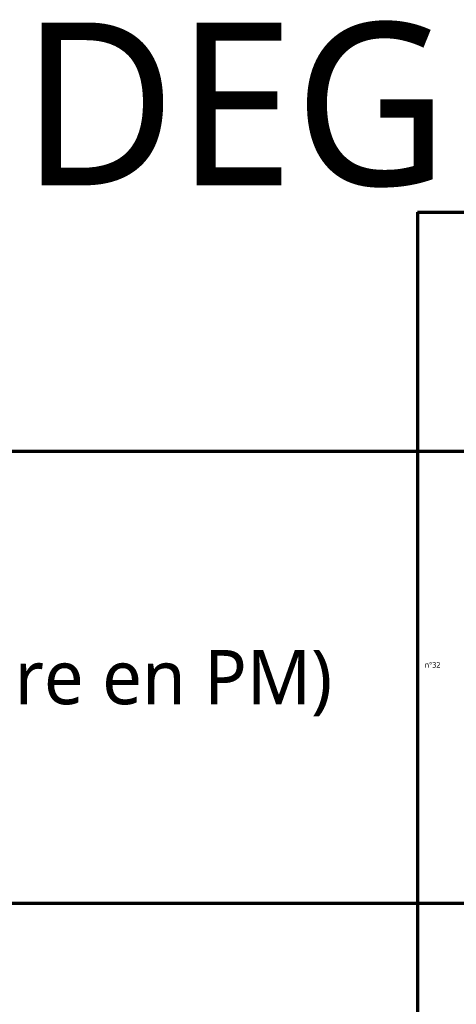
# Model space of a CAD drawing. Header units: millimetres. Extents: x -3314 to 21255525, y -15000 to 1735000.
# Tile 88 of 109: x 28219 to 29023, y 11164 to 12978. Entities that reach past the tile are written whole.
import ezdxf

# ---------------------------------------------------------------- set-up
doc = ezdxf.new("R2010")
doc.units = ezdxf.units.MM
doc.linetypes.add('CONTINU', pattern=[0])
doc.layers.add('Dessin_TEXTES', color=7, linetype='CONTINU')
doc.styles.add('Arial', font='segoeui.ttf')

msp = doc.modelspace()

# ---------------------------------------------------------------- linework, layer by layer
at = {"layer": 'Defpoints', "lineweight": 70}
for p, q in [((28951.8084, 12623.2321), (28951.8084, 8849.5166)), ((28951.8084, 12623.2321), (30473.5058, 12623.2321)), ((26061.2504, 12183.2321), (28951.8084, 12183.2321)), ((28951.8084, 12183.2321), (30473.5058, 12183.2321)), ((26061.2504, 11349.8032), (28951.8084, 11349.8032)), ((28951.8084, 11349.8032), (30473.5058, 11349.8032))]:
    msp.add_line(p, q, dxfattribs=at)

# ---------------------------------------------------------------- texts
at = {"layer": 'Dessin_TEXTES', "style": 'Arial'}
for s, height, p in [('DEG', 300, (28221.9843, 12672.8935)), ('Partie courante en radier (structure en PM)', 100, (26170.4504, 11716.6435)), ('n°32', 10, (28965.08, 11784.17))]:
    msp.add_text(s, height=height, dxfattribs=at).set_placement(p)

doc.saveas('drawing.dxf')
